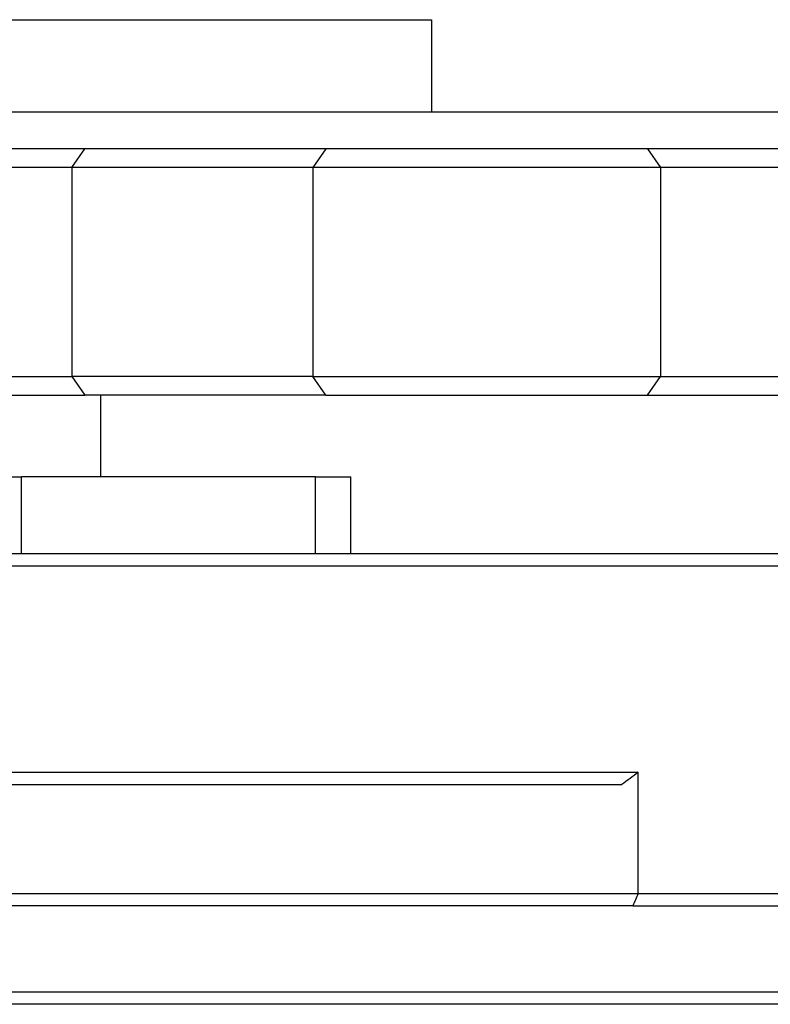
# Model space of a CAD drawing. Extents: x -1763 to 4575, y -3429 to 1051.
# Tile 92 of 174: x 3094 to 3106, y -2472 to -2456. Entities that reach past the tile are written whole.
import ezdxf

# ---------------------------------------------------------------- set-up
doc = ezdxf.new("R2010")
doc.units = 0
doc.linetypes.add('DASHED', pattern=[15, 7, -8])
doc.layers.get('0').update_dxf_attribs({"linetype": 'CONTINUOUS'})
doc.layers.add('1', color=7, linetype='CONTINUOUS')

# ---------------------------------------------------------------- blocks, each defined once
blk = doc.blocks.new('Z-STACK', base_point=(-660.966, -2583.474))
at = {"color": 4, "linetype": 'CONTINUOUS'}
for p, q in [((3093.032, -2456.16), (3100.745, -2456.16)), ((3100.745, -2456.16), (3100.745, -2457.66)), ((3093.032, -2457.66), (3100.745, -2457.66)), ((3100.745, -2457.66), (3179.585, -2457.66)), ((3095.107, -2458.26), (3093.531, -2458.26)), ((3094.895, -2458.56), (3095.107, -2458.26)), ((3099.026, -2458.26), (3095.107, -2458.26)), ((3099.026, -2458.26), (3098.814, -2458.56)), ((3104.259, -2458.26), (3099.026, -2458.26)), ((3108.501, -2458.26), (3104.259, -2458.26)), ((3104.259, -2458.26), (3104.471, -2458.56)), ((3094.895, -2458.56), (3093.641, -2458.56)), ((3094.895, -2458.56), (3094.895, -2461.96)), ((3098.814, -2458.56), (3094.895, -2458.56)), ((3104.471, -2458.56), (3098.814, -2458.56)), ((3098.814, -2458.56), (3098.814, -2461.96)), ((3104.471, -2458.56), (3104.471, -2461.96)), ((3108.713, -2458.56), (3104.471, -2458.56)), ((3093.798, -2461.96), (3094.895, -2461.96)), ((3094.895, -2461.96), (3095.107, -2462.26)), ((3098.814, -2461.96), (3094.895, -2461.96)), ((3099.026, -2462.26), (3098.814, -2461.96)), ((3098.814, -2461.96), (3104.471, -2461.96)), ((3104.259, -2462.26), (3104.471, -2461.96)), ((3104.471, -2461.96), (3108.713, -2461.96)), ((3093.743, -2462.26), (3095.107, -2462.26)), ((3095.365, -2462.26), (3095.107, -2462.26)), ((3095.365, -2463.59), (3095.365, -2462.26)), ((3099.026, -2462.26), (3095.365, -2462.26)), ((3099.026, -2462.26), (3104.259, -2462.26)), ((3104.259, -2462.26), (3104.477, -2462.26)), ((3104.477, -2462.26), (3108.501, -2462.26))]:
    blk.add_line(p, q, dxfattribs=at)
at = {"color": 7, "linetype": 'CONTINUOUS'}
for p, q in [((3093.641, -2463.59), (3094.078, -2463.59)), ((3094.082, -2463.59), (3094.078, -2463.59)), ((3095.392, -2463.59), (3094.082, -2463.59)), ((3095.401, -2463.59), (3095.392, -2463.59)), ((3095.41, -2463.59), (3095.401, -2463.59)), ((3095.511, -2463.59), (3095.41, -2463.59)), ((3095.615, -2463.59), (3095.511, -2463.59)), ((3096.33, -2463.59), (3095.615, -2463.59)), ((3096.423, -2463.59), (3096.33, -2463.59)), ((3096.44, -2463.59), (3096.423, -2463.59)), ((3096.533, -2463.59), (3096.44, -2463.59)), ((3097.248, -2463.59), (3096.533, -2463.59)), ((3097.352, -2463.59), (3097.248, -2463.59)), ((3097.453, -2463.59), (3097.352, -2463.59)), ((3097.462, -2463.59), (3097.453, -2463.59)), ((3097.471, -2463.59), (3097.462, -2463.59)), ((3098.782, -2463.59), (3097.471, -2463.59)), ((3098.859, -2463.59), (3098.782, -2463.59)), ((3098.859, -2463.59), (3099.432, -2463.59)), ((3099.432, -2464.84), (3099.432, -2463.59)), ((3094.607, -2464.84), (3092.723, -2464.84)), ((3094.941, -2464.84), (3094.607, -2464.84)), ((3098.859, -2464.84), (3094.941, -2464.84)), ((3099.432, -2464.84), (3098.859, -2464.84)), ((3107.983, -2464.84), (3099.432, -2464.84)), ((3144.311, -2465.04), (3091.668, -2465.04)), ((3091.668, -2468.39), (3104.108, -2468.39)), ((3104.108, -2470.36), (3104.108, -2468.39)), ((3093.666, -2468.59), (3095.432, -2468.59)), ((3095.432, -2468.59), (3097.432, -2468.59)), ((3097.432, -2468.59), (3099.232, -2468.59)), ((3099.232, -2468.59), (3103.841, -2468.59)), ((3093.586, -2470.36), (3104.108, -2470.36)), ((3104.108, -2470.36), (3107.183, -2470.36)), ((3104.018, -2470.56), (3093.506, -2470.56)), ((3104.018, -2470.56), (3106.983, -2470.56)), ((3065.44, -2471.96), (3144.311, -2471.96)), ((3095.616, -2472.16), (3090.625, -2472.16)), ((3099.144, -2472.16), (3095.616, -2472.16)), ((3101.211, -2472.16), (3099.144, -2472.16)), ((3104.432, -2472.16), (3101.211, -2472.16)), ((3139.994, -2472.16), (3104.432, -2472.16))]:
    blk.add_line(p, q, dxfattribs=at)
at = {"color": 1, "linetype": 'CONTINUOUS'}
for p, q in [((3094.078, -2464.84), (3094.078, -2463.59)), ((3098.859, -2464.84), (3098.859, -2463.59))]:
    blk.add_line(p, q, dxfattribs=at)
at = {"color": 7, "linetype": 'DASHED'}
for p, q in [((3095.392, -2463.59), (3094.082, -2463.59)), ((3095.401, -2463.59), (3095.392, -2463.59)), ((3095.41, -2463.59), (3095.401, -2463.59)), ((3095.511, -2463.59), (3095.41, -2463.59)), ((3095.615, -2463.59), (3095.511, -2463.59)), ((3096.33, -2463.59), (3095.615, -2463.59)), ((3096.423, -2463.59), (3096.33, -2463.59)), ((3096.44, -2463.59), (3096.423, -2463.59)), ((3096.533, -2463.59), (3096.44, -2463.59)), ((3097.248, -2463.59), (3096.533, -2463.59)), ((3097.352, -2463.59), (3097.248, -2463.59)), ((3097.453, -2463.59), (3097.352, -2463.59)), ((3097.462, -2463.59), (3097.453, -2463.59)), ((3097.471, -2463.59), (3097.462, -2463.59)), ((3098.782, -2463.59), (3097.471, -2463.59)), ((3094.941, -2464.84), (3094.607, -2464.84)), ((3098.859, -2464.84), (3094.941, -2464.84)), ((3099.432, -2464.84), (3098.859, -2464.84)), ((3093.666, -2468.59), (3095.432, -2468.59)), ((3095.432, -2468.59), (3097.432, -2468.59)), ((3095.432, -2468.59), (3097.432, -2468.59)), ((3097.432, -2468.59), (3099.232, -2468.59))]:
    blk.add_line(p, q, dxfattribs=at)
at = {"color": 5, "linetype": 'DASHED'}
for p, q in [((3095.616, -2472.16), (3091.114, -2472.16)), ((3099.144, -2472.16), (3095.616, -2472.16)), ((3101.008, -2472.16), (3099.144, -2472.16)), ((3101.211, -2472.16), (3101.008, -2472.16)), ((3104.216, -2472.16), (3101.211, -2472.16)), ((3104.432, -2472.16), (3104.216, -2472.16)), ((3139.993, -2472.16), (3104.432, -2472.16))]:
    blk.add_line(p, q, dxfattribs=at)
at = {"color": 7, "linetype": 'CONTINUOUS'}
for points, knots in [([(3104.108, -2468.39), (3104.063, -2468.424), (3104.018, -2468.457), (3103.974, -2468.49), (3103.93, -2468.523), (3103.885, -2468.557), (3103.841, -2468.59)], [0, 0, 0, 0, 0.1666441, 0.1666441, 0.1666441, 0.3332754, 0.3332754, 0.3332754, 0.3332754]), ([(3104.108, -2470.36), (3104.093, -2470.393), (3104.078, -2470.427), (3104.063, -2470.46), (3104.048, -2470.493), (3104.033, -2470.527), (3104.018, -2470.56)], [0, 0, 0, 0, 0.1096736, 0.1096736, 0.1096736, 0.2193372, 0.2193372, 0.2193372, 0.2193372])]:
    blk.add_open_spline(points, degree=3, knots=knots, dxfattribs=at)

msp = doc.modelspace()

# ---------------------------------------------------------------- block references
at = {"layer": '1'}
msp.add_blockref('Z-STACK', (-660.966, -2583.474), dxfattribs=at)

doc.saveas('drawing.dxf')
